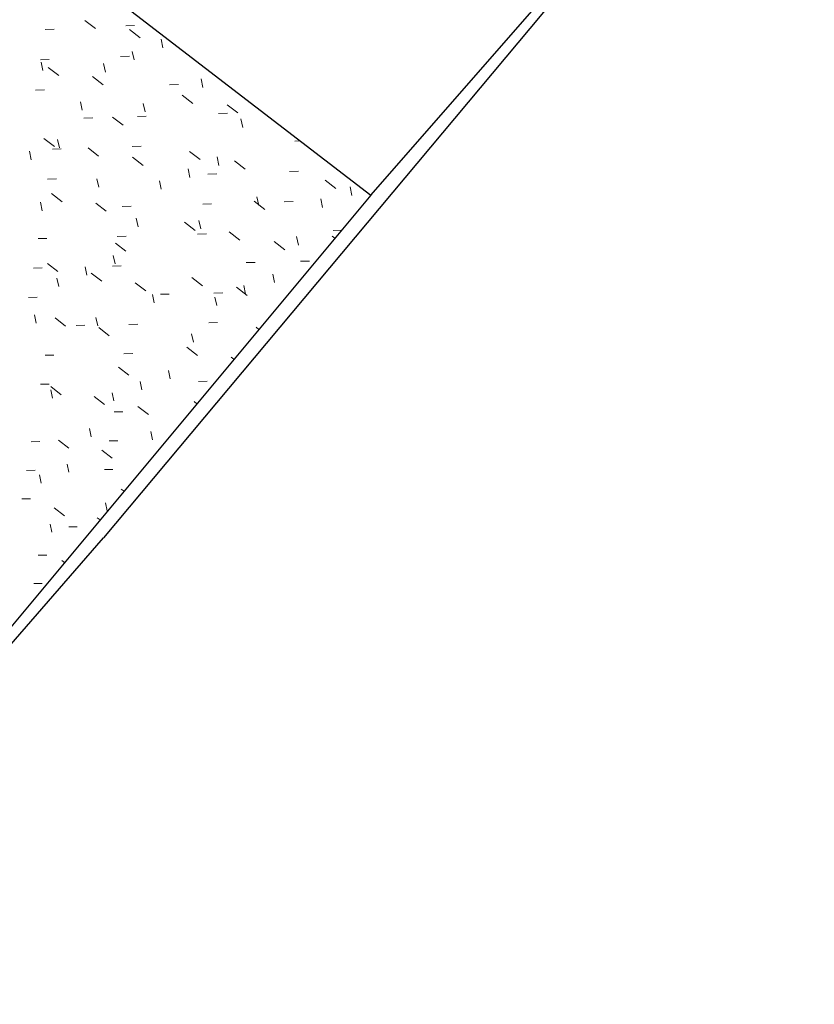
# Model space of a CAD drawing. Header units: centimetres. Extents: x 1151.07 to 1152.71, y 1902.53 to 1904.06.
# Tile 55 of 65: x 1152.58 to 1152.71, y 1903.08 to 1903.24. Entities that reach past the tile are written whole.
import ezdxf

# ---------------------------------------------------------------- set-up
doc = ezdxf.new("R2010")
doc.units = ezdxf.units.CM
for name, color, linetype, lineweight in [('Wzór powierzchni', 7, 'Continuous', 9), ('Wzór powierzchni-4', 10, 'Continuous', 9), ('Ściany-1', 250, 'Continuous', 25)]:
    doc.layers.add(name, color=color, linetype=linetype, lineweight=lineweight)

# ---------------------------------------------------------------- blocks, each defined once
blk = doc.blocks.new('FP_17-Aksono Kopia 1')
at = {"layer": 'Wzór powierzchni-4'}
for p, q in [((1152.58558, 1903.24046), (1152.58413, 1903.24039)), ((1152.59064, 1903.24188), (1152.5924, 1903.24052)), ((1152.59883, 1903.24103), (1152.59737, 1903.24096)), ((1152.59801, 1903.24036), (1152.59977, 1903.23901)), ((1152.6035, 1903.23739), (1152.60321, 1903.23881)), ((1152.598, 1903.23599), (1152.59654, 1903.23593)), ((1152.59875, 1903.23537), (1152.59845, 1903.23678)), ((1152.58478, 1903.23545), (1152.58334, 1903.23539)), ((1152.58374, 1903.23361), (1152.58344, 1903.23501)), ((1152.58461, 1903.23415), (1152.58635, 1903.23281)), ((1152.59403, 1903.23336), (1152.59373, 1903.23477)), ((1152.59192, 1903.23263), (1152.59367, 1903.23128)), ((1152.60604, 1903.23132), (1152.60457, 1903.23126)), ((1152.61006, 1903.23082), (1152.60977, 1903.23224)), ((1152.61363, 1903.23161), (1152.6135, 1903.23161)), ((1152.58399, 1903.23046), (1152.58255, 1903.23041)), ((1152.60664, 1903.22956), (1152.6084, 1903.2282)), ((1152.59023, 1903.2271), (1152.58994, 1903.2285)), ((1152.60055, 1903.22682), (1152.60025, 1903.22823)), ((1152.61406, 1903.22801), (1152.61583, 1903.22665)), ((1152.5952, 1903.22598), (1152.59695, 1903.22463)), ((1152.60075, 1903.22614), (1152.5993, 1903.22609)), ((1152.61411, 1903.22663), (1152.61263, 1903.22658)), ((1152.59194, 1903.22582), (1152.59049, 1903.22577)), ((1152.61662, 1903.22425), (1152.61633, 1903.22566)), ((1152.5839, 1903.22245), (1152.58564, 1903.22111)), ((1152.58647, 1903.2209), (1152.58617, 1903.22229)), ((1152.59992, 1903.22117), (1152.59846, 1903.22112)), ((1152.62605, 1903.22206), (1152.62522, 1903.22203)), ((1152.58183, 1903.21895), (1152.58153, 1903.22034)), ((1152.58676, 1903.22072), (1152.58532, 1903.22067)), ((1152.59117, 1903.22091), (1152.59291, 1903.21956)), ((1152.60786, 1903.22033), (1152.60962, 1903.21898)), ((1152.61271, 1903.21799), (1152.61242, 1903.2194)), ((1152.59847, 1903.21935), (1152.60022, 1903.218)), ((1152.61526, 1903.21877), (1152.61703, 1903.21741)), ((1152.60795, 1903.21603), (1152.60766, 1903.21743)), ((1152.61237, 1903.21664), (1152.6109, 1903.21659)), ((1152.6258, 1903.21707), (1152.62432, 1903.21702)), ((1152.58597, 1903.21579), (1152.58453, 1903.21575)), ((1152.59294, 1903.21442), (1152.59264, 1903.21581)), ((1152.60322, 1903.21408), (1152.60293, 1903.21548)), ((1152.63017, 1903.21561), (1152.63195, 1903.21424)), ((1152.58518, 1903.21337), (1152.58691, 1903.21203)), ((1152.6346, 1903.21305), (1152.63432, 1903.21447)), ((1152.58365, 1903.21056), (1152.58335, 1903.21194)), ((1152.59243, 1903.2118), (1152.59417, 1903.21046)), ((1152.59826, 1903.21128), (1152.59681, 1903.21124)), ((1152.6115, 1903.21168), (1152.61004, 1903.21163)), ((1152.61853, 1903.21211), (1152.62029, 1903.21075)), ((1152.61925, 1903.21144), (1152.61896, 1903.21285)), ((1152.6249, 1903.21208), (1152.62342, 1903.21204)), ((1152.62975, 1903.21109), (1152.62946, 1903.2125)), ((1152.5994, 1903.20793), (1152.59911, 1903.20932)), ((1152.60704, 1903.20865), (1152.60879, 1903.2073)), ((1152.60971, 1903.20757), (1152.60942, 1903.20896)), ((1152.61064, 1903.20674), (1152.60918, 1903.2067)), ((1152.6144, 1903.20706), (1152.61615, 1903.20571)), ((1152.63291, 1903.20736), (1152.63151, 1903.20732)), ((1152.58439, 1903.20601), (1152.58296, 1903.20597)), ((1152.59569, 1903.20524), (1152.59742, 1903.20389)), ((1152.59744, 1903.20637), (1152.59599, 1903.20633)), ((1152.62179, 1903.20547), (1152.62355, 1903.20411)), ((1152.62578, 1903.20489), (1152.6255, 1903.20629)), ((1152.63133, 1903.20639), (1152.6318, 1903.20602)), ((1152.59562, 1903.20183), (1152.59532, 1903.20321)), ((1152.58448, 1903.20187), (1152.5862, 1903.20053)), ((1152.61865, 1903.20205), (1152.61719, 1903.20202)), ((1152.62759, 1903.20228), (1152.62611, 1903.20224)), ((1152.5836, 1903.20116), (1152.58218, 1903.20112)), ((1152.59097, 1903.19994), (1152.59068, 1903.20132)), ((1152.59169, 1903.20028), (1152.59342, 1903.19894)), ((1152.59662, 1903.20149), (1152.59518, 1903.20145)), ((1152.62185, 1903.19874), (1152.62156, 1903.20013)), ((1152.58635, 1903.19806), (1152.58606, 1903.19943)), ((1152.59894, 1903.19869), (1152.60067, 1903.19735)), ((1152.60825, 1903.19957), (1152.60999, 1903.19822)), ((1152.60206, 1903.19537), (1152.60177, 1903.19675)), ((1152.60454, 1903.19683), (1152.60309, 1903.1968)), ((1152.61335, 1903.19704), (1152.61189, 1903.19701)), ((1152.61559, 1903.19796), (1152.61734, 1903.19661)), ((1152.61708, 1903.19684), (1152.6168, 1903.19823)), ((1152.58282, 1903.19632), (1152.5814, 1903.19629)), ((1152.61234, 1903.19495), (1152.61205, 1903.19633)), ((1152.58266, 1903.19206), (1152.58236, 1903.19342)), ((1152.58575, 1903.19292), (1152.58747, 1903.19158)), ((1152.59276, 1903.19163), (1152.59246, 1903.193)), ((1152.59934, 1903.19188), (1152.5979, 1903.19185)), ((1152.61249, 1903.19216), (1152.61103, 1903.19213)), ((1152.59066, 1903.1917), (1152.58923, 1903.19167)), ((1152.59294, 1903.19132), (1152.59466, 1903.18998)), ((1152.6085, 1903.1889), (1152.60821, 1903.19028)), ((1152.61883, 1903.19138), (1152.6193, 1903.19102)), ((1152.59852, 1903.18706), (1152.59709, 1903.18703)), ((1152.60743, 1903.18809), (1152.60916, 1903.18674)), ((1152.58556, 1903.18681), (1152.58414, 1903.18678)), ((1152.61473, 1903.18646), (1152.61519, 1903.1861)), ((1152.59617, 1903.18483), (1152.59789, 1903.18349)), ((1152.6047, 1903.18291), (1152.60441, 1903.18427)), ((1152.60004, 1903.18107), (1152.59975, 1903.18244)), ((1152.61078, 1903.18248), (1152.60934, 1903.18245)), ((1152.58478, 1903.18203), (1152.58336, 1903.18201)), ((1152.58505, 1903.18161), (1152.58676, 1903.18028)), ((1152.58534, 1903.17973), (1152.58505, 1903.18108)), ((1152.59541, 1903.17925), (1152.59512, 1903.18061)), ((1152.5922, 1903.17999), (1152.59391, 1903.17866)), ((1152.60863, 1903.17914), (1152.60909, 1903.17878)), ((1152.59689, 1903.17747), (1152.59547, 1903.17745)), ((1152.59939, 1903.17836), (1152.60111, 1903.17702)), ((1152.5917, 1903.17335), (1152.5914, 1903.1747)), ((1152.60179, 1903.17285), (1152.60151, 1903.1742)), ((1152.58323, 1903.17255), (1152.58182, 1903.17253)), ((1152.5863, 1903.1728), (1152.58801, 1903.17147)), ((1152.59608, 1903.17271), (1152.59466, 1903.17269)), ((1152.59344, 1903.17116), (1152.59515, 1903.16983)), ((1152.58245, 1903.16784), (1152.58105, 1903.16782)), ((1152.58801, 1903.1675), (1152.58772, 1903.16884)), ((1152.59528, 1903.16798), (1152.59386, 1903.16796)), ((1152.58346, 1903.16574), (1152.58317, 1903.16707)), ((1152.59664, 1903.16475), (1152.5971, 1903.16439)), ((1152.58169, 1903.16315), (1152.58029, 1903.16314)), ((1152.58561, 1903.16168), (1152.5873, 1903.16036)), ((1152.59434, 1903.16114), (1152.59405, 1903.16248)), ((1152.5927, 1903.16002), (1152.59316, 1903.15967)), ((1152.58524, 1903.15766), (1152.58494, 1903.15899)), ((1152.58941, 1903.15854), (1152.58801, 1903.15853)), ((1152.58439, 1903.15386), (1152.58299, 1903.15385)), ((1152.58685, 1903.153), (1152.5873, 1903.15264)), ((1152.58362, 1903.14922), (1152.58223, 1903.14922))]:
    blk.add_line(p, q, dxfattribs=at)

msp = doc.modelspace()

# ---------------------------------------------------------------- linework, layer by layer
at = {"layer": 'Ściany-1'}
for p, q in [((1152.71067, 1903.2966), (1152.59372, 1903.15671)), ((1152.6377, 1903.2131), (1152.71067, 1903.2966)), ((1152.56144, 1903.27176), (1152.6377, 1903.2131)), ((1152.6377, 1903.2131), (1152.5267, 1903.07995)), ((1152.5267, 1903.07995), (1152.59372, 1903.15671))]:
    msp.add_line(p, q, dxfattribs=at)

# ---------------------------------------------------------------- block references
at = {"layer": 'Wzór powierzchni'}
msp.add_blockref('FP_17-Aksono Kopia 1', (0, 0), dxfattribs=at)

doc.saveas('drawing.dxf')
